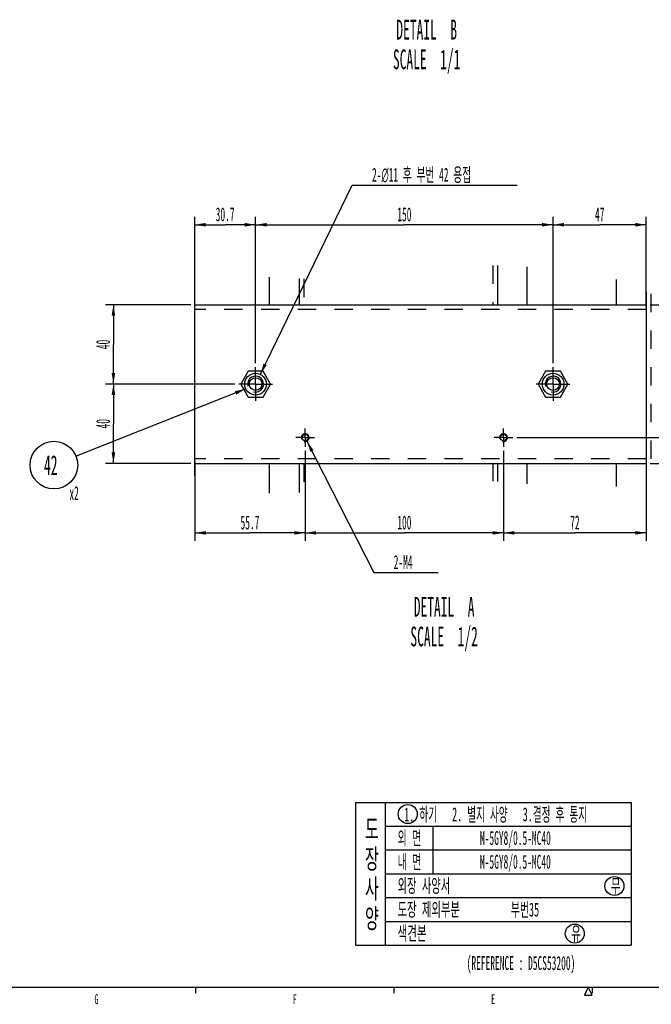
# Model space of a CAD drawing. Header units: millimetres. Extents: x 0 to 839, y -1724 to 593.
# Tile 13 of 17: x 487 to 646, y 6 to 254. Entities that reach past the tile are written whole.
import ezdxf

# ---------------------------------------------------------------- set-up
doc = ezdxf.new("R2010")
doc.units = ezdxf.units.MM
doc.header["$LTSCALE"] = 46.255
doc.linetypes.add('CENTER', pattern=[0.6, 0.375, -0.075, 0.075, -0.075])
doc.linetypes.add('HIDDEN', pattern=[0.2, 0.1, -0.1])
doc.layers.get('0').update_dxf_attribs({"linetype": 'CONTINUOUS'})
doc.layers.add('ALL_AXIS', color=7, linetype='CONTINUOUS')
doc.layers.add('DEFAULT_2', color=8, linetype='HIDDEN')
doc.styles.get("Standard").update_dxf_attribs({"font": 'txt', "width": 0.5})
doc.styles.add('TEXTSTYLE_2', font='txt', dxfattribs={"width": 0.6})
doc.dimstyles.new('DIMSTYLE_17', dxfattribs={"dimtxt": 3.5, "dimasz": 2.76, "dimexe": 2, "dimexo": 1, "dimgap": 0.875, "dimtad": 1, "dimdec": 3, "dimlfac": 2, "dimdsep": 46, "dimtxsty": 'Standard', "dimblk": '_FILLED', "dimblk1": '_FILLED', "dimblk2": '_FILLED', "dimcen": 0.09, "dimadec": 3, "dimazin": 2, "dimtp": 0.3, "dimtm": 0.3, "dimtfac": 1, "dimtdec": 3, "dimtofl": 0, "dimtmove": 0, "dimatfit": 3, "dimldrblk": '_FILLED', "dimfxl": 0, "dimtolj": 1, "dimarcsym": 0})
doc.dimstyles.new('DIMSTYLE_18', dxfattribs={"dimtxt": 3.5, "dimasz": 2.76, "dimexe": 2, "dimexo": 1, "dimgap": 0.875, "dimtad": 1, "dimdec": 3, "dimlfac": 2, "dimdsep": 46, "dimtxsty": 'Standard', "dimblk": '_FILLED', "dimblk1": '_FILLED', "dimblk2": '_FILLED', "dimcen": 0.09, "dimadec": 3, "dimazin": 2, "dimtp": 0.5, "dimtm": 0.5, "dimtfac": 1, "dimtdec": 3, "dimtofl": 0, "dimtmove": 0, "dimatfit": 3, "dimldrblk": '_FILLED', "dimfxl": 0, "dimtolj": 1, "dimarcsym": 0})
doc.dimstyles.new('DIMSTYLE_19', dxfattribs={"dimtxt": 3.5, "dimasz": 2.76, "dimexe": 2, "dimexo": 1, "dimgap": 0.875, "dimtad": 1, "dimdec": 3, "dimlfac": 2, "dimdsep": 46, "dimtxsty": 'Standard', "dimblk": '_FILLED', "dimblk1": '_FILLED', "dimblk2": '_FILLED', "dimcen": 0.09, "dimadec": 3, "dimazin": 2, "dimtp": 0.2, "dimtm": 0.2, "dimtfac": 1, "dimtdec": 3, "dimtofl": 0, "dimtmove": 0, "dimatfit": 3, "dimldrblk": '_FILLED', "dimfxl": 0, "dimtolj": 1, "dimarcsym": 0})
doc.dimstyles.new('DIMSTYLE_20', dxfattribs={"dimtxt": 3.5, "dimasz": 2.76, "dimexe": 2, "dimexo": 1, "dimtad": 1, "dimdec": 3, "dimlfac": 2, "dimdsep": 46, "dimtxsty": 'Standard', "dimblk": '_FILLED', "dimblk1": '_FILLED', "dimblk2": '_FILLED', "dimcen": 0.09, "dimadec": 3, "dimazin": 2, "dimtp": 0.2, "dimtm": 0.2, "dimtfac": 1, "dimtdec": 3, "dimtofl": 0, "dimtmove": 0, "dimatfit": 1, "dimldrblk": '_FILLED', "dimfxl": 0, "dimtolj": 1, "dimarcsym": 0})
doc.dimstyles.new('DIMSTYLE_21', dxfattribs={"dimtxt": 3.5, "dimasz": 2.76, "dimexe": 2, "dimexo": 1, "dimtad": 1, "dimdec": 3, "dimlfac": 2, "dimdsep": 46, "dimtxsty": 'Standard', "dimblk": '_FILLED', "dimblk1": '_FILLED', "dimblk2": '_FILLED', "dimcen": 0.09, "dimadec": 3, "dimazin": 2, "dimtp": 0.1, "dimtm": 0.1, "dimtfac": 1, "dimtdec": 3, "dimtofl": 0, "dimtmove": 0, "dimatfit": 1, "dimldrblk": '_FILLED', "dimfxl": 0, "dimtolj": 1, "dimarcsym": 0})
doc.dimstyles.get("Standard").update_dxf_attribs({"dimtxt": 3.5, "dimasz": 2.76, "dimexe": 2, "dimexo": 1, "dimtad": 1, "dimdec": 3, "dimdsep": 46, "dimtxsty": 'Standard', "dimblk": '_FILLED', "dimblk1": '_FILLED', "dimblk2": '_FILLED', "dimcen": 0.09, "dimadec": 3, "dimazin": 2, "dimtol": 1, "dimtp": 0.001, "dimtm": 0.001, "dimtfac": 1, "dimtdec": 3, "dimtofl": 0, "dimtmove": 0, "dimatfit": 3, "dimldrblk": '_FILLED', "dimfxl": 0, "dimtolj": 1, "dimarcsym": 0})

# ---------------------------------------------------------------- blocks, each defined once
blk = doc.blocks.new('_FILLED')
at = {"color": 0, "linetype": 'ByBlock'}
blk.add_solid([(0, 0), (-1, 0.163), (-1, -0.163)], dxfattribs=at)
blk = doc.blocks.new('*D112')
at = {"color": 2, "linetype": 'Continuous'}
for p, q in [((530.77, 181.63), (530.77, 204.32)), ((546.12, 167.38), (546.12, 204.32)), ((530.77, 202.32), (538.44, 202.32)), ((546.12, 202.32), (538.44, 202.32))]:
    blk.add_line(p, q, dxfattribs=at)
at = {"color": 2, "linetype": 'Continuous', "xscale": 2.76, "yscale": 2.76, "zscale": 2.76, "rotation": 180}
blk.add_blockref('_FILLED', (530.77, 202.32), dxfattribs=at)
at = {"color": 2, "linetype": 'Continuous', "xscale": 2.76, "yscale": 2.76, "zscale": 2.76}
blk.add_blockref('_FILLED', (546.12, 202.32), dxfattribs=at)
at = {"color": 2, "linetype": 'Continuous', "insert": (538.44, 206.7), "char_height": 3.5, "width": 7, "attachment_point": 2, "line_spacing_factor": 0.9}
blk.add_mtext('30.7', dxfattribs=at)
blk = doc.blocks.new('*D113')
at = {"color": 2, "linetype": 'Continuous'}
for p, q in [((546.12, 167.38), (546.12, 204.32)), ((621.12, 167.38), (621.12, 204.32)), ((546.12, 202.32), (583.62, 202.32)), ((621.12, 202.32), (583.62, 202.32))]:
    blk.add_line(p, q, dxfattribs=at)
at = {"color": 2, "linetype": 'Continuous', "xscale": 2.76, "yscale": 2.76, "zscale": 2.76, "rotation": 180}
blk.add_blockref('_FILLED', (546.12, 202.32), dxfattribs=at)
at = {"color": 2, "linetype": 'Continuous', "xscale": 2.76, "yscale": 2.76, "zscale": 2.76}
blk.add_blockref('_FILLED', (621.12, 202.32), dxfattribs=at)
at = {"color": 2, "linetype": 'Continuous', "insert": (583.62, 206.7), "char_height": 3.5, "width": 5.25, "attachment_point": 2, "line_spacing_factor": 0.9}
blk.add_mtext('150', dxfattribs=at)
blk = doc.blocks.new('*D114')
at = {"color": 2, "linetype": 'Continuous'}
for p, q in [((621.12, 167.38), (621.12, 204.32)), ((644.62, 181.63), (644.62, 204.32)), ((621.12, 202.32), (632.87, 202.32)), ((644.62, 202.32), (632.87, 202.32))]:
    blk.add_line(p, q, dxfattribs=at)
at = {"color": 2, "linetype": 'Continuous', "xscale": 2.76, "yscale": 2.76, "zscale": 2.76, "rotation": 180}
blk.add_blockref('_FILLED', (621.12, 202.32), dxfattribs=at)
at = {"color": 2, "linetype": 'Continuous', "xscale": 2.76, "yscale": 2.76, "zscale": 2.76}
blk.add_blockref('_FILLED', (644.62, 202.32), dxfattribs=at)
at = {"color": 2, "linetype": 'Continuous', "insert": (632.87, 206.7), "char_height": 3.5, "width": 3.5, "attachment_point": 2, "line_spacing_factor": 0.9}
blk.add_mtext('47', dxfattribs=at)
blk = doc.blocks.new('*D115')
at = {"color": 2, "linetype": 'Continuous'}
for p, q in [((529.77, 182.13), (508.27, 182.13)), ((510.27, 182.13), (510.27, 172.13)), ((510.27, 162.13), (510.27, 172.13)), ((540.87, 162.13), (508.27, 162.13))]:
    blk.add_line(p, q, dxfattribs=at)
at = {"color": 2, "linetype": 'Continuous', "xscale": 2.76, "yscale": 2.76, "zscale": 2.76}
for p, rotation in [((510.27, 182.13), 90), ((510.27, 162.13), 270)]:
    blk.add_blockref('_FILLED', p, dxfattribs=dict(at, rotation=rotation))
at = {"color": 2, "linetype": 'Continuous', "insert": (505.9, 172.13), "char_height": 3.5, "width": 3.5, "attachment_point": 2, "rotation": 90, "line_spacing_factor": 0.9}
blk.add_mtext('40', dxfattribs=at)
blk = doc.blocks.new('*D116')
at = {"color": 2, "linetype": 'Continuous'}
for p, q in [((540.87, 162.13), (508.27, 162.13)), ((510.27, 162.13), (510.27, 152.13)), ((510.27, 142.13), (510.27, 152.13)), ((529.77, 142.13), (508.27, 142.13))]:
    blk.add_line(p, q, dxfattribs=at)
at = {"color": 2, "linetype": 'Continuous', "xscale": 2.76, "yscale": 2.76, "zscale": 2.76}
for p, rotation in [((510.27, 162.13), 90), ((510.27, 142.13), 270)]:
    blk.add_blockref('_FILLED', p, dxfattribs=dict(at, rotation=rotation))
at = {"color": 2, "linetype": 'Continuous', "insert": (505.9, 152.13), "char_height": 3.5, "width": 3.5, "attachment_point": 2, "rotation": 90, "line_spacing_factor": 0.9}
blk.add_mtext('40', dxfattribs=at)
blk = doc.blocks.new('*D117')
at = {"color": 2, "linetype": 'Continuous'}
for p, q in [((558.62, 145.3), (558.62, 122.61)), ((530.77, 142.63), (530.77, 122.61)), ((530.77, 124.61), (544.69, 124.61)), ((558.62, 124.61), (544.69, 124.61))]:
    blk.add_line(p, q, dxfattribs=at)
at = {"color": 2, "linetype": 'Continuous', "xscale": 2.76, "yscale": 2.76, "zscale": 2.76, "rotation": 180}
blk.add_blockref('_FILLED', (530.77, 124.61), dxfattribs=at)
at = {"color": 2, "linetype": 'Continuous', "xscale": 2.76, "yscale": 2.76, "zscale": 2.76}
blk.add_blockref('_FILLED', (558.62, 124.61), dxfattribs=at)
at = {"color": 2, "linetype": 'Continuous', "insert": (544.69, 128.99), "char_height": 3.5, "width": 7, "attachment_point": 2, "line_spacing_factor": 0.9}
blk.add_mtext('55.7', dxfattribs=at)
blk = doc.blocks.new('*D118')
at = {"color": 2, "linetype": 'Continuous'}
for p, q in [((558.62, 145.3), (558.62, 122.61)), ((608.62, 145.3), (608.62, 122.61)), ((558.62, 124.61), (583.62, 124.61)), ((608.62, 124.61), (583.62, 124.61))]:
    blk.add_line(p, q, dxfattribs=at)
at = {"color": 2, "linetype": 'Continuous', "xscale": 2.76, "yscale": 2.76, "zscale": 2.76, "rotation": 180}
blk.add_blockref('_FILLED', (558.62, 124.61), dxfattribs=at)
at = {"color": 2, "linetype": 'Continuous', "xscale": 2.76, "yscale": 2.76, "zscale": 2.76}
blk.add_blockref('_FILLED', (608.62, 124.61), dxfattribs=at)
at = {"color": 2, "linetype": 'Continuous', "insert": (583.62, 128.99), "char_height": 3.5, "width": 5.25, "attachment_point": 2, "line_spacing_factor": 0.9}
blk.add_mtext('100', dxfattribs=at)
blk = doc.blocks.new('*D119')
at = {"color": 2, "linetype": 'Continuous'}
for p, q in [((608.62, 145.3), (608.62, 122.61)), ((644.62, 142.63), (644.62, 122.61)), ((608.62, 124.61), (626.62, 124.61)), ((644.62, 124.61), (626.62, 124.61))]:
    blk.add_line(p, q, dxfattribs=at)
at = {"color": 2, "linetype": 'Continuous', "xscale": 2.76, "yscale": 2.76, "zscale": 2.76, "rotation": 180}
blk.add_blockref('_FILLED', (608.62, 124.61), dxfattribs=at)
at = {"color": 2, "linetype": 'Continuous', "xscale": 2.76, "yscale": 2.76, "zscale": 2.76}
blk.add_blockref('_FILLED', (644.62, 124.61), dxfattribs=at)
at = {"color": 2, "linetype": 'Continuous', "insert": (626.62, 128.99), "char_height": 3.5, "width": 3.5, "attachment_point": 2, "line_spacing_factor": 0.9}
blk.add_mtext('72', dxfattribs=at)
blk = doc.blocks.new('*D120')
at = {"color": 2, "linetype": 'Continuous'}
for p, q in [((645.62, 182.13), (666.41, 182.13)), ((664.41, 182.13), (664.41, 165.38)), ((664.41, 148.63), (664.41, 165.38)), ((611.94, 148.63), (666.41, 148.63))]:
    blk.add_line(p, q, dxfattribs=at)
at = {"color": 2, "linetype": 'Continuous', "xscale": 2.76, "yscale": 2.76, "zscale": 2.76}
for p, rotation in [((664.41, 182.13), 90), ((664.41, 148.63), 270)]:
    blk.add_blockref('_FILLED', p, dxfattribs=dict(at, rotation=rotation))
at = {"color": 2, "linetype": 'Continuous', "insert": (660.03, 165.38), "char_height": 3.5, "width": 3.5, "attachment_point": 2, "rotation": 90, "line_spacing_factor": 0.9}
blk.add_mtext('67', dxfattribs=at)
blk = doc.blocks.new('*D121')
at = {"color": 2, "linetype": 'Continuous'}
for p, q in [((664.41, 148.63), (664.41, 153.63)), ((664.41, 153.63), (664.41, 145.38)), ((611.94, 148.63), (666.41, 148.63)), ((664.41, 134.77), (664.41, 145.38)), ((645.62, 142.13), (666.41, 142.13)), ((664.41, 142.13), (664.41, 134.77))]:
    blk.add_line(p, q, dxfattribs=at)
at = {"color": 2, "linetype": 'Continuous', "xscale": 2.76, "yscale": 2.76, "zscale": 2.76}
for p, rotation in [((664.41, 148.63), 270), ((664.41, 142.13), 90)]:
    blk.add_blockref('_FILLED', p, dxfattribs=dict(at, rotation=rotation))
at = {"color": 2, "linetype": 'Continuous', "insert": (660.03, 138.27), "char_height": 3.5, "width": 3.5, "attachment_point": 3, "rotation": 90, "line_spacing_factor": 0.9}
blk.add_mtext('13', dxfattribs=at)
blk = doc.blocks.new('*D122')
at = {"color": 2, "linetype": 'Continuous'}
for p, q in [((547.32, 164.6), (570.47, 212.32)), ((570.47, 212.32), (571.27, 212.32)), ((571.27, 212.32), (612.04, 212.32))]:
    blk.add_line(p, q, dxfattribs=at)
at = {"color": 2, "linetype": 'Continuous', "xscale": 2.76, "yscale": 2.76, "zscale": 2.76, "rotation": 244.1222011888}
blk.add_blockref('_FILLED', (547.32, 164.6), dxfattribs=at)
at = {"color": 2, "linetype": 'Continuous', "insert": (575.47, 216.7), "char_height": 3.5, "width": 32.375, "attachment_point": 1, "line_spacing_factor": 0.9}
blk.add_mtext('2-\\fgdt;{\\fgdt;n}\\ftxt;11 후 부번 42 용접', dxfattribs=at)
blk = doc.blocks.new('*D159')
at = {"color": 2, "linetype": 'Continuous'}
for p, q in [((559.07, 147.73), (575.93, 114.61)), ((575.93, 114.61), (576.73, 114.61)), ((576.73, 114.61), (592.13, 114.61))]:
    blk.add_line(p, q, dxfattribs=at)
at = {"color": 2, "linetype": 'Continuous', "xscale": 2.76, "yscale": 2.76, "zscale": 2.76, "rotation": 116.9846507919}
blk.add_blockref('_FILLED', (559.07, 147.73), dxfattribs=at)
at = {"color": 2, "linetype": 'Continuous', "insert": (580.93, 118.99), "char_height": 3.5, "width": 7, "attachment_point": 1, "line_spacing_factor": 0.9}
blk.add_mtext('2-M4', dxfattribs=at)
blk = doc.blocks.new('PAINT_TABLE_BL6', base_point=(606.07, 38.63))
at = {"color": 2, "linetype": 'Continuous'}
for p, q in [((571.32, 56.63), (571.32, 20.63)), ((571.32, 56.63), (640.82, 56.63)), ((578.82, 56.63), (578.82, 20.63)), ((640.82, 56.63), (640.82, 20.63)), ((578.82, 50.63), (590.82, 50.63)), ((590.82, 50.63), (590.82, 38.63)), ((590.82, 50.63), (640.82, 50.63)), ((578.82, 44.63), (640.82, 44.63)), ((578.82, 38.63), (590.82, 38.63)), ((590.82, 38.63), (640.82, 38.63)), ((578.82, 32.63), (640.82, 32.63)), ((578.82, 26.63), (640.82, 26.63)), ((571.32, 20.63), (640.82, 20.63))]:
    blk.add_line(p, q, dxfattribs=at)
for centre in [(584.48, 53.69), (636.59, 35.54), (626.59, 23.54)]:
    blk.add_circle(centre, 2.4, dxfattribs=at)
for s, height, width, p in [('1. 하기   2. 별지 사양   3.결정 후 통지', 3.5, 0.532738, (583.6, 51.86)), ('도', 5, 0.583333, (573.7, 47.38)), ('외 면', 3.5, 0.555556, (581.92, 45.89)), ('M-5GY8/0.5-MC40', 3.5, 0.5, (602.69, 45.9)), ('장', 5, 0.583333, (573.7, 39.88)), ('내 면', 3.5, 0.555556, (581.92, 39.89)), ('M-5GY8/0.5-MC40', 3.5, 0.5, (602.69, 39.9)), ('사', 5, 0.583333, (573.7, 32.38)), ('외장 사양서', 3.5, 0.569444, (581.92, 33.89)), ('무', 3.5, 0.583333, (635.7, 33.83)), ('양', 5, 0.583333, (573.7, 24.88)), ('도장 제외부분', 3.5, 0.571429, (581.92, 27.89)), ('부번35', 3.5, 0.541667, (610.5, 27.85)), ('색견본', 3.5, 0.583333, (581.92, 21.89)), ('유', 3.5, 0.583333, (625.7, 21.83))]:
    blk.add_text(s, height=height, dxfattribs=dict(at, width=width)).set_placement(p)
blk = doc.blocks.new('BOM BALLOON 16_BL20', base_point=(495.97, 140.29))
at = {"color": 2, "linetype": 'Continuous'}
blk.add_circle((495.27, 141.7), 6, dxfattribs=at)
at = {"color": 2, "linetype": 'Continuous', "width": 0.5}
for s, height, p in [('42', 5, (492.77, 139.2)), ('x2', 3.5, (499.17, 132.88))]:
    blk.add_text(s, height=height, dxfattribs=at).set_placement(p)

msp = doc.modelspace()

# ---------------------------------------------------------------- linework, layer by layer
at = {"color": 7, "linetype": 'Continuous'}
for p, q in [((607.11632, 192.03693), (607.11632, 182.12531)), ((614.61632, 182.12531), (614.61632, 191.6966)), ((549.61632, 182.12531), (549.61632, 189.08388)), ((557.11632, 188.76082), (557.11632, 182.12531)), ((530.76633, 139.03232), (530.76633, 186.32429)), ((637.11632, 182.12531), (637.11632, 188.53712)), ((644.61632, 185.51421), (644.61632, 139.01733)), ((530.76633, 182.12531), (644.61632, 182.12531)), ((530.76633, 142.12531), (644.61632, 142.12531)), ((549.61632, 134.64249), (549.61632, 142.12531)), ((557.11632, 142.12531), (557.11632, 134.83126)), ((607.11632, 142.12531), (607.11632, 137.60194)), ((614.61632, 136.96514), (614.61632, 142.12531)), ((637.11632, 136.28529), (637.11632, 142.12531)), ((25, 10), (830.99999, 10))]:
    msp.add_line(p, q, dxfattribs=at)
at = {"color": 2, "linetype": 'Continuous'}
for p, q in [((531, 10), (531, 8.5)), ((581.00001, 10), (581.00001, 8.5)), ((630.00001, 10), (628.99999, 8)), ((631.00001, 8), (630.00001, 10)), ((631.00001, 10), (631.00001, 8.5)), ((628.99999, 8), (631.00001, 8))]:
    msp.add_line(p, q, dxfattribs=at)
at = {"color": 7, "linetype": 'Continuous'}
for centre, radius in [((546.11632, 162.12531), 2.75), ((621.11632, 162.12531), 2.75), ((546.11632, 162.12531), 1.6), ((621.11632, 162.12531), 1.6), ((558.61632, 148.62531), 0.825), ((608.61632, 148.62531), 0.825)]:
    msp.add_circle(centre, radius, dxfattribs=at)
at = {"color": 2, "linetype": 'Continuous'}
for centre, radius in [((546.11632, 162.12531), 2), ((621.11632, 162.12531), 2), ((558.61632, 148.62531), 1), ((608.61632, 148.62531), 1)]:
    msp.add_arc(centre, radius, 255, 195, dxfattribs=at)
at = {"layer": 'ALL_AXIS', "color": 7, "linetype": 'CENTER'}
for p, q in [((546.11632, 162.12531), (546.11632, 166.37531)), ((621.11632, 162.12531), (621.11632, 166.37531)), ((546.11632, 162.12531), (541.86632, 162.12531)), ((546.11632, 162.12531), (546.11632, 157.87531)), ((546.11632, 162.12531), (550.36632, 162.12531)), ((621.11632, 162.12531), (616.86632, 162.12531)), ((621.11632, 162.12531), (625.36632, 162.12531)), ((621.11632, 162.12531), (621.11632, 157.87531)), ((558.61632, 148.62531), (558.61632, 150.95031)), ((608.61632, 148.62531), (608.61632, 150.95031)), ((558.61632, 148.62531), (556.29132, 148.62531)), ((558.61632, 148.62531), (558.61632, 146.30031)), ((558.61632, 148.62531), (560.94132, 148.62531)), ((608.61632, 148.62531), (606.29132, 148.62531)), ((608.61632, 148.62531), (610.94132, 148.62531)), ((608.61632, 148.62531), (608.61632, 146.30031))]:
    msp.add_line(p, q, dxfattribs=at)
at = {"layer": 'DEFAULT_2', "color": 8, "linetype": 'HIDDEN'}
for p, q in [((605.96632, 192.08519), (605.96632, 182.12531)), ((558.26633, 188.70502), (558.26633, 182.12531)), ((645.76633, 184.88915), (645.76633, 139.81636)), ((644.61632, 180.97532), (530.76633, 180.97532)), ((544.23994, 165.37531), (542.36355, 162.12531)), ((547.99271, 165.37531), (544.23994, 165.37531)), ((549.8691, 162.12531), (547.99271, 165.37531)), ((619.23994, 165.37531), (617.36355, 162.12531)), ((622.99271, 165.37531), (619.23994, 165.37531)), ((624.8691, 162.12531), (622.99271, 165.37531)), ((542.36355, 162.12531), (544.23994, 158.87531)), ((547.99271, 158.87531), (549.8691, 162.12531)), ((617.36355, 162.12531), (619.23994, 158.87531)), ((622.99271, 158.87531), (624.8691, 162.12531)), ((544.23994, 158.87531), (547.99271, 158.87531)), ((619.23994, 158.87531), (622.99271, 158.87531)), ((644.61632, 143.2753), (530.76633, 143.2753)), ((558.26633, 142.12531), (558.26633, 134.92092)), ((605.96632, 142.12531), (605.96632, 137.68735))]:
    msp.add_line(p, q, dxfattribs=at)

# ---------------------------------------------------------------- block references
at = {"color": 2, "linetype": 'Continuous'}
for name, p in [('BOM BALLOON 16_BL20', (495.96994, 140.28776)), ('PAINT_TABLE_BL6', (606.06847, 38.63279))]:
    msp.add_blockref(name, p, dxfattribs=at)

# ---------------------------------------------------------------- texts
at = {"color": 2, "linetype": 'Continuous', "line_spacing_factor": 0.9}
for s, insert, char_height, width, attachment_point in [('DETAIL  B\\PSCALE  1/1', (589.24968, 254.03962), 5, 25, 2), ('DETAIL  A\\PSCALE  1/2', (593.64486, 108.47155), 5, 25, 2), ('(REFERENCE : D5CS53200)', (599.33721, 17.86401), 3.5, 40.25, 1)]:
    msp.add_mtext(s, dxfattribs=dict(at, insert=insert, char_height=char_height, width=width, attachment_point=attachment_point))
at = {"color": 2, "linetype": 'Continuous', "char_height": 2.5, "width": 1.5, "attachment_point": 2, "line_spacing_factor": 0.9, "style": 'TEXTSTYLE_2'}
for s, insert in [('G', (505.99999, 8.25)), ('F', (555.99999, 8.25)), ('E', (605.99999, 8.25))]:
    msp.add_mtext(s, dxfattribs=dict(at, insert=insert))

# ---------------------------------------------------------------- dimensions: what is measured, and where the dimension line sits
at = {"color": 2, "linetype": 'Continuous'}
for p1, p2, text, dimstyle, picture, middle in [((547.31657, 164.59956), (544.91608, 159.65106), '2-%%c<> 후 부번 42 용접', 'DIMSTYLE_20', '*D122', (591.65437, 214.94777)), ((559.07008, 147.73418), (558.16257, 149.51644), '2-M<>', 'DIMSTYLE_21', '*D159', (584.43479, 117.23838))]:
    dim = msp.add_diameter_dim_2p(p1=p1, p2=p2, text=text, dimstyle=dimstyle, override={"dimtih": 1, "dimtoh": 1, "dimpost": '<>'}, dxfattribs=at)
    dim.commit()
    dim.dimension.update_dxf_attribs({"geometry": picture, "text_midpoint": middle, "dimtype": 163})
for base, p1, p2, dimstyle, picture, middle in [((546.11632, 202.32277), (530.76632, 180.62531), (546.11632, 166.37531), 'DIMSTYLE_17', '*D112', (538.44132, 202.32277)), ((621.11632, 202.32277), (546.11632, 166.37531), (621.11632, 166.37531), 'DIMSTYLE_18', '*D113', (583.83507, 202.32277)), ((644.61632, 202.32277), (621.11632, 166.37531), (644.61632, 180.62531), 'DIMSTYLE_17', '*D114', (632.86633, 202.32277)), ((558.61632, 124.61338), (530.76632, 143.62531), (558.61632, 146.30031), 'DIMSTYLE_17', '*D117', (544.69133, 124.61338)), ((608.61632, 124.61338), (558.61632, 146.30031), (608.61632, 146.30031), 'DIMSTYLE_17', '*D118', (583.83507, 124.61338)), ((644.61632, 124.61338), (608.61632, 146.30031), (644.61632, 143.62531), 'DIMSTYLE_17', '*D119', (626.61632, 124.61338))]:
    dim = msp.add_linear_dim(base=base, p1=p1, p2=p2, dimstyle=dimstyle, dxfattribs=at)
    dim.commit()
    dim.dimension.update_dxf_attribs({"geometry": picture, "text_midpoint": middle, "dimtype": 160})
for base, p1, p2, dimstyle, picture, middle in [((510.27312, 162.12531), (530.76632, 182.12531), (541.86632, 162.12531), 'DIMSTYLE_17', '*D115', (510.27312, 172.1253)), ((664.40762, 148.62531), (644.61632, 182.12531), (610.94132, 148.62531), 'DIMSTYLE_17', '*D120', (664.40762, 165.3753)), ((510.27312, 142.12531), (541.86632, 162.12531), (530.76632, 142.12531), 'DIMSTYLE_17', '*D116', (510.27312, 152.1253)), ((664.40762, 142.12531), (610.94132, 148.62531), (644.61632, 142.12531), 'DIMSTYLE_19', '*D121', (664.40762, 136.79048))]:
    dim = msp.add_linear_dim(base=base, p1=p1, p2=p2, angle=270, dimstyle=dimstyle, dxfattribs=at)
    dim.commit()
    dim.dimension.update_dxf_attribs({"geometry": picture, "text_midpoint": middle, "dimtype": 160})

# ---------------------------------------------------------------- leaders
msp.add_leader([(543.62242, 160.92967), (500.84819, 143.9138)], dimstyle='Standard', override={"dimtad": 0}, dxfattribs=at)

doc.saveas('drawing.dxf')
